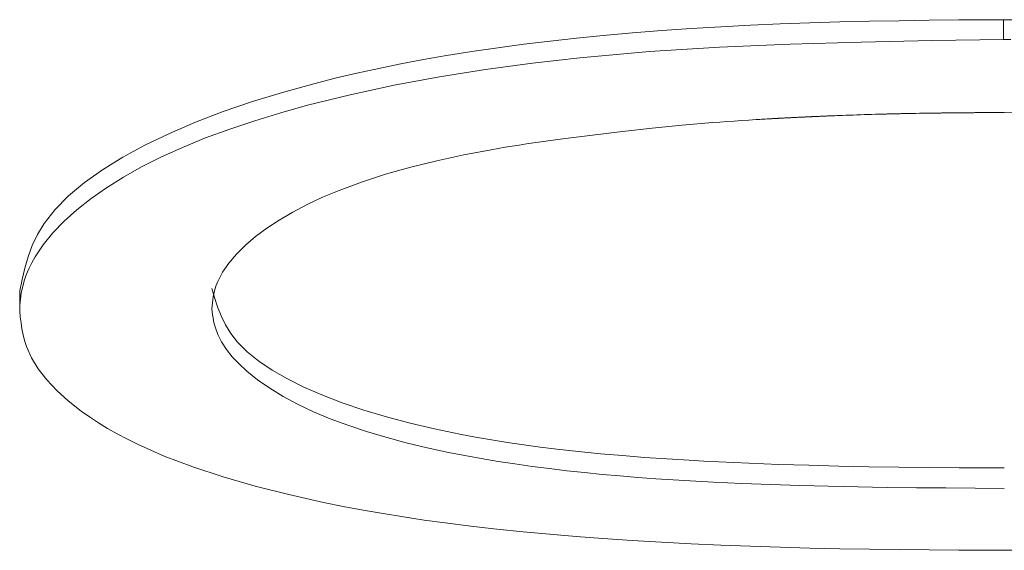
# Model space of a CAD drawing. Extents: x 193 to 943, y 26 to 526.
# Tile 81 of 256: x 362.9062 to 362.9619, y 91.0499 to 91.0799. Entities that reach past the tile are written whole.
import ezdxf

# ---------------------------------------------------------------- set-up
doc = ezdxf.new("R2010")
doc.units = 0
doc.layers.get('0').update_dxf_attribs({"lineweight": 25})
doc.layers.add('KG4_HLS_SYA', color=7, linetype='Continuous', lineweight=25)

# ---------------------------------------------------------------- blocks, each defined once
blk = doc.blocks.new('Spline-A069HWQ47N', base_point=(362.90625, 91.064613))
at = {"color": 0, "lineweight": -2}
for p, q in [((362.949217, 91.079691), (362.947539, 91.079617)), ((362.950895, 91.079752), (362.949217, 91.079691)), ((362.952576, 91.079802), (362.950895, 91.079752)), ((362.954258, 91.079842), (362.952576, 91.079802)), ((362.955941, 91.079873), (362.954258, 91.079842)), ((362.957625, 91.079897), (362.955941, 91.079873)), ((362.959309, 91.079914), (362.957625, 91.079897)), ((362.95973, 91.079917), (362.959309, 91.079914)), ((362.96015, 91.07992), (362.95973, 91.079917)), ((362.960571, 91.079923), (362.96015, 91.07992)), ((362.960992, 91.079926), (362.960571, 91.079923)), ((362.961413, 91.079929), (362.960992, 91.079926)), ((362.961834, 91.079931), (362.961413, 91.079929)), ((362.940866, 91.079185), (362.939212, 91.079038)), ((362.942526, 91.079315), (362.940866, 91.079185)), ((362.944192, 91.07943), (362.942526, 91.079315)), ((362.945863, 91.079531), (362.944192, 91.07943)), ((362.947539, 91.079617), (362.945863, 91.079531)), ((362.936215, 91.078725), (362.93473, 91.078546)), ((362.93771, 91.078889), (362.936215, 91.078725)), ((362.939212, 91.079038), (362.93771, 91.078889)), ((362.931798, 91.078136), (362.930354, 91.077904)), ((362.933258, 91.07835), (362.931798, 91.078136)), ((362.93473, 91.078546), (362.933258, 91.07835)), ((362.927788, 91.077437), (362.926529, 91.07718)), ((362.929063, 91.077678), (362.927788, 91.077437)), ((362.930354, 91.077904), (362.929063, 91.077678)), ((362.925288, 91.076907), (362.924067, 91.076619)), ((362.926529, 91.07718), (362.925288, 91.076907)), ((362.924067, 91.076619), (362.922867, 91.076314)), ((362.9211, 91.075825), (362.919392, 91.075299)), ((362.922867, 91.076314), (362.9211, 91.075825)), ((362.919392, 91.075299), (362.917751, 91.074738)), ((362.917751, 91.074738), (362.916184, 91.07414)), ((362.916184, 91.07414), (362.914701, 91.073505)), ((362.914701, 91.073505), (362.913309, 91.072835)), ((362.913309, 91.072835), (362.912069, 91.072159)), ((362.912069, 91.072159), (362.910931, 91.071453)), ((362.910931, 91.071453), (362.909906, 91.070722)), ((362.909906, 91.070722), (362.909006, 91.069969)), ((362.909006, 91.069969), (362.908242, 91.069199)), ((362.908242, 91.069199), (362.907625, 91.068414)), ((362.907625, 91.068414), (362.907246, 91.067791)), ((362.907246, 91.067791), (362.906948, 91.067162)), ((362.906948, 91.067162), (362.906716, 91.066529)), ((362.906716, 91.066529), (362.906532, 91.065892)), ((362.906532, 91.065892), (362.906381, 91.065254)), ((362.906381, 91.065254), (362.906246, 91.064615))]:
    blk.add_line(p, q, dxfattribs=at)
blk = doc.blocks.new('Spline-A069HWQ67N', base_point=(362.961823, 91.064613))
at = {"color": 0, "lineweight": -2}
blk.add_line((362.964654, 91.079897), (362.961834, 91.079931), dxfattribs=at)
blk = doc.blocks.new('Spline-A069HWRW7N', base_point=(362.917114, 91.053444))
at = {"color": 0, "lineweight": -2}
for p, q in [((362.9171, 91.063597), (362.917121, 91.063427)), ((362.917121, 91.063427), (362.917144, 91.063257)), ((362.917144, 91.063257), (362.91717, 91.063088)), ((362.91717, 91.063088), (362.9172, 91.062918)), ((362.9172, 91.062918), (362.917237, 91.062749)), ((362.917237, 91.062749), (362.917281, 91.062581)), ((362.917281, 91.062581), (362.917439, 91.062149)), ((362.917439, 91.062149), (362.917656, 91.061721)), ((362.917656, 91.061721), (362.91793, 91.061299)), ((362.91793, 91.061299), (362.918259, 91.060884)), ((362.918259, 91.060884), (362.91864, 91.060476)), ((362.91864, 91.060476), (362.91907, 91.060077)), ((362.91907, 91.060077), (362.919684, 91.059581)), ((362.919684, 91.059581), (362.920371, 91.059103)), ((362.920371, 91.059103), (362.921127, 91.058642)), ((362.921127, 91.058642), (362.92195, 91.0582)), ((362.92195, 91.0582), (362.922838, 91.05778)), ((362.922838, 91.05778), (362.923787, 91.057381)), ((362.923787, 91.057381), (362.924787, 91.057009)), ((362.924787, 91.057009), (362.92584, 91.05666)), ((362.92584, 91.05666), (362.926941, 91.056333)), ((362.926941, 91.056333), (362.928083, 91.056028)), ((362.928083, 91.056028), (362.929263, 91.055745)), ((362.929263, 91.055745), (362.930475, 91.055482)), ((362.930475, 91.055482), (362.931393, 91.055301)), ((362.931393, 91.055301), (362.932326, 91.055131)), ((362.932326, 91.055131), (362.933271, 91.054972)), ((362.933271, 91.054972), (362.934227, 91.054824)), ((362.934227, 91.054824), (362.935195, 91.054686)), ((362.935195, 91.054686), (362.936172, 91.05456)), ((362.936172, 91.05456), (362.937157, 91.054443)), ((362.937157, 91.054443), (362.938151, 91.054337)), ((362.938151, 91.054337), (362.93915, 91.054239)), ((362.93915, 91.054239), (362.940156, 91.05415)), ((362.940156, 91.05415), (362.941166, 91.054069)), ((362.941166, 91.054069), (362.942181, 91.053994)), ((362.942181, 91.053994), (362.943798, 91.053889)), ((362.943798, 91.053889), (362.94542, 91.053799)), ((362.94542, 91.053799), (362.947048, 91.053723)), ((362.947048, 91.053723), (362.94868, 91.053659)), ((362.94868, 91.053659), (362.950315, 91.053606)), ((362.950315, 91.053606), (362.951952, 91.053564)), ((362.951952, 91.053564), (362.953604, 91.05353)), ((362.953604, 91.05353), (362.955258, 91.053504)), ((362.955258, 91.053504), (362.956912, 91.053484)), ((362.956912, 91.053484), (362.958566, 91.053469)), ((362.958566, 91.053469), (362.960221, 91.053457)), ((362.960221, 91.053457), (362.961876, 91.053446))]:
    blk.add_line(p, q, dxfattribs=at)
blk = doc.blocks.new('Spline-A069HWRY7N', base_point=(362.917114, 91.063599))
at = {"color": 0, "lineweight": -2}
for p, q in [((362.932892, 91.072584), (362.931335, 91.072288)), ((362.933286, 91.072652), (362.932892, 91.072584)), ((362.933681, 91.072719), (362.933286, 91.072652)), ((362.934077, 91.072785), (362.933681, 91.072719)), ((362.934474, 91.072849), (362.934077, 91.072785)), ((362.934871, 91.072912), (362.934474, 91.072849)), ((362.935269, 91.072976), (362.934871, 91.072912)), ((362.929813, 91.071958), (362.928337, 91.071593)), ((362.931335, 91.072288), (362.929813, 91.071958)), ((362.928337, 91.071593), (362.926917, 91.071193)), ((362.926917, 91.071193), (362.925564, 91.070756)), ((362.924288, 91.070284), (362.923362, 91.069894)), ((362.925564, 91.070756), (362.924288, 91.070284)), ((362.923362, 91.069894), (362.92249, 91.069484)), ((362.92249, 91.069484), (362.921674, 91.069056)), ((362.920915, 91.068609), (362.920216, 91.068148)), ((362.921674, 91.069056), (362.920915, 91.068609)), ((362.920216, 91.068148), (362.919578, 91.067671)), ((362.919578, 91.067671), (362.919004, 91.067182)), ((362.919004, 91.067182), (362.918497, 91.066681)), ((362.918497, 91.066681), (362.918064, 91.066171)), ((362.918064, 91.066171), (362.917709, 91.065655)), ((362.917709, 91.065655), (362.917437, 91.065133)), ((362.917333, 91.064871), (362.917252, 91.064608)), ((362.917437, 91.065133), (362.917333, 91.064871)), ((362.917155, 91.064103), (362.917134, 91.063934)), ((362.917181, 91.064271), (362.917155, 91.064103)), ((362.917212, 91.06444), (362.917181, 91.064271)), ((362.917231, 91.064524), (362.917212, 91.06444)), ((362.917252, 91.064608), (362.917231, 91.064524)), ((362.917116, 91.063766), (362.9171, 91.063597)), ((362.917134, 91.063934), (362.917116, 91.063766))]:
    blk.add_line(p, q, dxfattribs=at)
blk = doc.blocks.new('Spline-A069HWS07N', base_point=(362.935272, 91.072975))
at = {"color": 0, "lineweight": -2}
for p, q in [((362.957918, 91.074654), (362.95771, 91.074651)), ((362.958127, 91.074656), (362.957918, 91.074654)), ((362.958179, 91.074657), (362.958127, 91.074656)), ((362.958231, 91.074658), (362.958179, 91.074657)), ((362.958283, 91.074658), (362.958231, 91.074658)), ((362.958335, 91.074659), (362.958283, 91.074658)), ((362.958387, 91.07466), (362.958335, 91.074659)), ((362.958439, 91.07466), (362.958387, 91.07466)), ((362.958465, 91.074661), (362.958439, 91.07466)), ((362.958491, 91.074661), (362.958465, 91.074661)), ((362.958517, 91.074661), (362.958491, 91.074661)), ((362.958543, 91.074661), (362.958517, 91.074661)), ((362.958569, 91.074662), (362.958543, 91.074661)), ((362.958595, 91.074662), (362.958569, 91.074662)), ((362.958621, 91.074662), (362.958595, 91.074662)), ((362.958647, 91.074663), (362.958621, 91.074662)), ((362.958673, 91.074663), (362.958647, 91.074663)), ((362.958699, 91.074663), (362.958673, 91.074663)), ((362.958725, 91.074663), (362.958699, 91.074663)), ((362.958751, 91.074664), (362.958725, 91.074663)), ((362.958803, 91.074664), (362.958751, 91.074664)), ((362.958856, 91.074665), (362.958803, 91.074664)), ((362.958908, 91.074665), (362.958856, 91.074665)), ((362.95896, 91.074666), (362.958908, 91.074665)), ((362.959012, 91.074666), (362.95896, 91.074666)), ((362.959064, 91.074667), (362.959012, 91.074666)), ((362.95909, 91.074667), (362.959064, 91.074667)), ((362.959116, 91.074668), (362.95909, 91.074667)), ((362.959142, 91.074668), (362.959116, 91.074668)), ((362.959168, 91.074668), (362.959142, 91.074668)), ((362.959194, 91.074668), (362.959168, 91.074668)), ((362.95922, 91.074669), (362.959194, 91.074668)), ((362.959272, 91.074669), (362.95922, 91.074669)), ((362.959324, 91.07467), (362.959272, 91.074669)), ((362.959376, 91.07467), (362.959324, 91.07467)), ((362.959428, 91.074671), (362.959376, 91.07467)), ((362.95948, 91.074671), (362.959428, 91.074671)), ((362.959532, 91.074671), (362.95948, 91.074671)), ((362.959558, 91.074672), (362.959532, 91.074671)), ((362.959585, 91.074672), (362.959558, 91.074672)), ((362.959611, 91.074672), (362.959585, 91.074672)), ((362.959637, 91.074672), (362.959611, 91.074672)), ((362.959663, 91.074673), (362.959637, 91.074672)), ((362.959689, 91.074673), (362.959663, 91.074673)), ((362.959741, 91.074673), (362.959689, 91.074673)), ((362.959793, 91.074674), (362.959741, 91.074673)), ((362.959845, 91.074674), (362.959793, 91.074674)), ((362.959897, 91.074674), (362.959845, 91.074674)), ((362.959949, 91.074675), (362.959897, 91.074674)), ((362.960001, 91.074675), (362.959949, 91.074675)), ((362.960027, 91.074676), (362.960001, 91.074675)), ((362.960053, 91.074676), (362.960027, 91.074676)), ((362.960079, 91.074676), (362.960053, 91.074676)), ((362.960105, 91.074676), (362.960079, 91.074676)), ((362.960131, 91.074676), (362.960105, 91.074676)), ((362.960157, 91.074676), (362.960131, 91.074676)), ((362.960209, 91.074677), (362.960157, 91.074676)), ((362.960261, 91.074677), (362.960209, 91.074677)), ((362.960314, 91.074678), (362.960261, 91.074677)), ((362.960366, 91.074678), (362.960314, 91.074678)), ((362.960418, 91.074678), (362.960366, 91.074678)), ((362.96047, 91.074679), (362.960418, 91.074678)), ((362.960496, 91.074679), (362.96047, 91.074679)), ((362.960522, 91.074679), (362.960496, 91.074679)), ((362.960548, 91.074679), (362.960522, 91.074679)), ((362.960574, 91.074679), (362.960548, 91.074679)), ((362.9606, 91.07468), (362.960574, 91.074679)), ((362.960626, 91.07468), (362.9606, 91.07468)), ((362.960678, 91.07468), (362.960626, 91.07468)), ((362.96073, 91.07468), (362.960678, 91.07468)), ((362.960782, 91.074681), (362.96073, 91.07468)), ((362.960834, 91.074681), (362.960782, 91.074681)), ((362.960886, 91.074681), (362.960834, 91.074681)), ((362.960938, 91.074682), (362.960886, 91.074681)), ((362.960991, 91.074682), (362.960938, 91.074682)), ((362.961043, 91.074682), (362.960991, 91.074682)), ((362.961095, 91.074682), (362.961043, 91.074682)), ((362.961147, 91.074683), (362.961095, 91.074682)), ((362.961199, 91.074683), (362.961147, 91.074683)), ((362.961251, 91.074683), (362.961199, 91.074683)), ((362.961303, 91.074684), (362.961251, 91.074683)), ((362.961355, 91.074684), (362.961303, 91.074684)), ((362.961407, 91.074684), (362.961355, 91.074684)), ((362.961459, 91.074684), (362.961407, 91.074684)), ((362.961511, 91.074685), (362.961459, 91.074684)), ((362.961563, 91.074685), (362.961511, 91.074685)), ((362.961616, 91.074685), (362.961563, 91.074685)), ((362.961668, 91.074685), (362.961616, 91.074685)), ((362.96172, 91.074686), (362.961668, 91.074685)), ((362.961772, 91.074686), (362.96172, 91.074686)), ((362.961824, 91.074686), (362.961772, 91.074686)), ((362.961876, 91.074686), (362.961824, 91.074686)), ((362.945388, 91.074114), (362.94368, 91.073966)), ((362.945798, 91.074146), (362.945388, 91.074114)), ((362.946208, 91.074177), (362.945798, 91.074146)), ((362.946619, 91.074206), (362.946208, 91.074177)), ((362.947031, 91.074233), (362.946619, 91.074206)), ((362.947443, 91.07426), (362.947031, 91.074233)), ((362.947856, 91.074286), (362.947443, 91.07426)), ((362.947959, 91.074292), (362.947856, 91.074286)), ((362.948062, 91.074298), (362.947959, 91.074292)), ((362.948165, 91.074304), (362.948062, 91.074298)), ((362.948268, 91.07431), (362.948165, 91.074304)), ((362.948372, 91.074316), (362.948268, 91.07431)), ((362.948475, 91.074322), (362.948372, 91.074316)), ((362.948501, 91.074324), (362.948475, 91.074322)), ((362.948527, 91.074325), (362.948501, 91.074324)), ((362.948552, 91.074326), (362.948527, 91.074325)), ((362.948578, 91.074328), (362.948552, 91.074326)), ((362.948604, 91.074329), (362.948578, 91.074328)), ((362.94863, 91.074331), (362.948604, 91.074329)), ((362.948681, 91.074334), (362.94863, 91.074331)), ((362.948733, 91.074337), (362.948681, 91.074334)), ((362.948785, 91.07434), (362.948733, 91.074337)), ((362.948836, 91.074342), (362.948785, 91.07434)), ((362.948888, 91.074345), (362.948836, 91.074342)), ((362.94894, 91.074348), (362.948888, 91.074345)), ((362.948966, 91.074349), (362.94894, 91.074348)), ((362.948991, 91.074351), (362.948966, 91.074349)), ((362.949017, 91.074352), (362.948991, 91.074351)), ((362.949043, 91.074354), (362.949017, 91.074352)), ((362.949069, 91.074355), (362.949043, 91.074354)), ((362.949095, 91.074356), (362.949069, 91.074355)), ((362.949121, 91.074358), (362.949095, 91.074356)), ((362.949146, 91.074359), (362.949121, 91.074358)), ((362.949172, 91.074361), (362.949146, 91.074359)), ((362.949198, 91.074362), (362.949172, 91.074361)), ((362.949224, 91.074363), (362.949198, 91.074362)), ((362.94925, 91.074365), (362.949224, 91.074363)), ((362.949301, 91.074368), (362.94925, 91.074365)), ((362.949353, 91.07437), (362.949301, 91.074368)), ((362.949405, 91.074373), (362.949353, 91.07437)), ((362.949457, 91.074376), (362.949405, 91.074373)), ((362.949508, 91.074378), (362.949457, 91.074376)), ((362.94956, 91.074381), (362.949508, 91.074378)), ((362.949586, 91.074382), (362.94956, 91.074381)), ((362.949612, 91.074384), (362.949586, 91.074382)), ((362.949637, 91.074385), (362.949612, 91.074384)), ((362.949663, 91.074386), (362.949637, 91.074385)), ((362.949689, 91.074388), (362.949663, 91.074386)), ((362.949715, 91.074389), (362.949689, 91.074388)), ((362.949741, 91.07439), (362.949715, 91.074389)), ((362.949767, 91.074392), (362.949741, 91.07439)), ((362.949793, 91.074393), (362.949767, 91.074392)), ((362.949818, 91.074394), (362.949793, 91.074393)), ((362.949844, 91.074396), (362.949818, 91.074394)), ((362.94987, 91.074397), (362.949844, 91.074396)), ((362.949896, 91.074398), (362.94987, 91.074397)), ((362.949922, 91.074399), (362.949896, 91.074398)), ((362.949948, 91.074401), (362.949922, 91.074399)), ((362.949974, 91.074402), (362.949948, 91.074401)), ((362.95, 91.074403), (362.949974, 91.074402)), ((362.950025, 91.074405), (362.95, 91.074403)), ((362.950077, 91.074407), (362.950025, 91.074405)), ((362.950129, 91.07441), (362.950077, 91.074407)), ((362.950181, 91.074412), (362.950129, 91.07441)), ((362.950232, 91.074415), (362.950181, 91.074412)), ((362.950284, 91.074417), (362.950232, 91.074415)), ((362.950336, 91.07442), (362.950284, 91.074417)), ((362.950362, 91.074421), (362.950336, 91.07442)), ((362.950388, 91.074422), (362.950362, 91.074421)), ((362.950414, 91.074424), (362.950388, 91.074422)), ((362.950439, 91.074425), (362.950414, 91.074424)), ((362.950465, 91.074426), (362.950439, 91.074425)), ((362.950491, 91.074427), (362.950465, 91.074426)), ((362.950517, 91.074428), (362.950491, 91.074427)), ((362.950543, 91.07443), (362.950517, 91.074428)), ((362.950569, 91.074431), (362.950543, 91.07443)), ((362.950595, 91.074432), (362.950569, 91.074431)), ((362.950621, 91.074433), (362.950595, 91.074432)), ((362.950647, 91.074434), (362.950621, 91.074433)), ((362.950698, 91.074437), (362.950647, 91.074434)), ((362.95075, 91.074439), (362.950698, 91.074437)), ((362.950802, 91.074442), (362.95075, 91.074439)), ((362.950854, 91.074444), (362.950802, 91.074442)), ((362.950905, 91.074446), (362.950854, 91.074444)), ((362.950957, 91.074449), (362.950905, 91.074446)), ((362.950983, 91.07445), (362.950957, 91.074449)), ((362.951009, 91.074451), (362.950983, 91.07445)), ((362.951035, 91.074452), (362.951009, 91.074451)), ((362.951061, 91.074453), (362.951035, 91.074452)), ((362.951087, 91.074455), (362.951061, 91.074453)), ((362.951113, 91.074456), (362.951087, 91.074455)), ((362.951139, 91.074457), (362.951113, 91.074456)), ((362.951164, 91.074458), (362.951139, 91.074457)), ((362.95119, 91.074459), (362.951164, 91.074458)), ((362.951216, 91.07446), (362.95119, 91.074459)), ((362.951242, 91.074461), (362.951216, 91.07446)), ((362.951268, 91.074463), (362.951242, 91.074461)), ((362.95132, 91.074465), (362.951268, 91.074463)), ((362.951372, 91.074467), (362.95132, 91.074465)), ((362.951424, 91.074469), (362.951372, 91.074467)), ((362.951475, 91.074472), (362.951424, 91.074469)), ((362.951527, 91.074474), (362.951475, 91.074472)), ((362.951579, 91.074476), (362.951527, 91.074474)), ((362.951631, 91.074478), (362.951579, 91.074476)), ((362.951683, 91.07448), (362.951631, 91.074478)), ((362.951734, 91.074482), (362.951683, 91.07448)), ((362.951786, 91.074485), (362.951734, 91.074482)), ((362.951838, 91.074487), (362.951786, 91.074485)), ((362.95189, 91.074489), (362.951838, 91.074487)), ((362.951994, 91.074493), (362.95189, 91.074489)), ((362.952097, 91.074497), (362.951994, 91.074493)), ((362.952201, 91.074501), (362.952097, 91.074497)), ((362.952305, 91.074506), (362.952201, 91.074501)), ((362.952409, 91.07451), (362.952305, 91.074506)), ((362.952512, 91.074514), (362.952409, 91.07451)), ((362.95272, 91.074521), (362.952512, 91.074514)), ((362.952927, 91.074529), (362.95272, 91.074521)), ((362.953135, 91.074537), (362.952927, 91.074529)), ((362.953343, 91.074544), (362.953135, 91.074537)), ((362.95355, 91.074551), (362.953343, 91.074544)), ((362.953758, 91.074558), (362.95355, 91.074551)), ((362.953966, 91.074565), (362.953758, 91.074558)), ((362.954174, 91.074571), (362.953966, 91.074565)), ((362.954381, 91.074578), (362.954174, 91.074571)), ((362.954589, 91.074584), (362.954381, 91.074578)), ((362.954797, 91.07459), (362.954589, 91.074584)), ((362.955005, 91.074596), (362.954797, 91.07459)), ((362.955057, 91.074597), (362.955005, 91.074596)), ((362.955109, 91.074599), (362.955057, 91.074597)), ((362.955161, 91.0746), (362.955109, 91.074599)), ((362.955213, 91.074601), (362.955161, 91.0746)), ((362.955265, 91.074603), (362.955213, 91.074601)), ((362.955317, 91.074604), (362.955265, 91.074603)), ((362.955343, 91.074605), (362.955317, 91.074604)), ((362.955369, 91.074606), (362.955343, 91.074605)), ((362.955395, 91.074606), (362.955369, 91.074606)), ((362.955421, 91.074607), (362.955395, 91.074606)), ((362.955447, 91.074608), (362.955421, 91.074607)), ((362.955473, 91.074608), (362.955447, 91.074608)), ((362.955499, 91.074609), (362.955473, 91.074608)), ((362.955525, 91.074609), (362.955499, 91.074609)), ((362.955551, 91.07461), (362.955525, 91.074609)), ((362.955577, 91.074611), (362.955551, 91.07461)), ((362.955603, 91.074611), (362.955577, 91.074611)), ((362.955629, 91.074612), (362.955603, 91.074611)), ((362.955655, 91.074613), (362.955629, 91.074612)), ((362.955681, 91.074613), (362.955655, 91.074613)), ((362.955707, 91.074614), (362.955681, 91.074613)), ((362.955733, 91.074614), (362.955707, 91.074614)), ((362.955759, 91.074615), (362.955733, 91.074614)), ((362.955785, 91.074616), (362.955759, 91.074615)), ((362.955837, 91.074617), (362.955785, 91.074616)), ((362.955889, 91.074618), (362.955837, 91.074617)), ((362.955941, 91.074619), (362.955889, 91.074618)), ((362.955993, 91.07462), (362.955941, 91.074619)), ((362.956045, 91.074621), (362.955993, 91.07462)), ((362.956097, 91.074623), (362.956045, 91.074621)), ((362.956123, 91.074623), (362.956097, 91.074623)), ((362.956149, 91.074624), (362.956123, 91.074623)), ((362.956175, 91.074624), (362.956149, 91.074624)), ((362.956201, 91.074625), (362.956175, 91.074624)), ((362.956227, 91.074625), (362.956201, 91.074625)), ((362.956253, 91.074626), (362.956227, 91.074625)), ((362.956279, 91.074626), (362.956253, 91.074626)), ((362.956305, 91.074627), (362.956279, 91.074626)), ((362.956331, 91.074627), (362.956305, 91.074627)), ((362.956357, 91.074628), (362.956331, 91.074627)), ((362.956383, 91.074628), (362.956357, 91.074628)), ((362.956409, 91.074629), (362.956383, 91.074628)), ((362.956435, 91.074629), (362.956409, 91.074629)), ((362.956461, 91.07463), (362.956435, 91.074629)), ((362.956487, 91.07463), (362.956461, 91.07463)), ((362.956513, 91.074631), (362.956487, 91.07463)), ((362.956539, 91.074631), (362.956513, 91.074631)), ((362.956565, 91.074632), (362.956539, 91.074631)), ((362.956617, 91.074633), (362.956565, 91.074632)), ((362.956669, 91.074634), (362.956617, 91.074633)), ((362.956721, 91.074635), (362.956669, 91.074634)), ((362.956773, 91.074636), (362.956721, 91.074635)), ((362.956825, 91.074637), (362.956773, 91.074636)), ((362.956877, 91.074638), (362.956825, 91.074637)), ((362.957086, 91.074641), (362.956877, 91.074638)), ((362.957294, 91.074645), (362.957086, 91.074641)), ((362.957502, 91.074648), (362.957294, 91.074645)), ((362.95771, 91.074651), (362.957502, 91.074648)), ((362.940297, 91.073605), (362.938617, 91.073403)), ((362.941984, 91.073794), (362.940297, 91.073605)), ((362.94368, 91.073966), (362.941984, 91.073794)), ((362.936942, 91.073191), (362.935269, 91.072976)), ((362.938617, 91.073403), (362.936942, 91.073191))]:
    blk.add_line(p, q, dxfattribs=at)
blk = doc.blocks.new('Spline-A069HWS27N', base_point=(362.961884, 91.063599))
at = {"color": 0, "lineweight": -2}
for p, q in [((362.963527, 91.074671), (362.961876, 91.074686)), ((362.965177, 91.074653), (362.963527, 91.074671)), ((362.966827, 91.074631), (362.965177, 91.074653)), ((362.968475, 91.074601), (362.966827, 91.074631)), ((362.970123, 91.074562), (362.968475, 91.074601)), ((362.971768, 91.074511), (362.970123, 91.074562)), ((362.972997, 91.074464), (362.971768, 91.074511)), ((362.974225, 91.074408), (362.972997, 91.074464)), ((362.97545, 91.074344), (362.974225, 91.074408)), ((362.976673, 91.074271), (362.97545, 91.074344)), ((362.977893, 91.074189), (362.976673, 91.074271)), ((362.97911, 91.074098), (362.977893, 91.074189)), ((362.980323, 91.073996), (362.97911, 91.074098)), ((362.981532, 91.073885), (362.980323, 91.073996)), ((362.982735, 91.073763), (362.981532, 91.073885)), ((362.983932, 91.07363), (362.982735, 91.073763)), ((362.985121, 91.073486), (362.983932, 91.07363)), ((362.986301, 91.07333), (362.985121, 91.073486)), ((362.987475, 91.073161), (362.986301, 91.07333)), ((362.988637, 91.07298), (362.987475, 91.073161)), ((362.989787, 91.072785), (362.988637, 91.07298)), ((362.990924, 91.072575), (362.989787, 91.072785)), ((362.992045, 91.072351), (362.990924, 91.072575)), ((362.99315, 91.072112), (362.992045, 91.072351)), ((362.994372, 91.071823), (362.99315, 91.072112)), ((362.995565, 91.071513), (362.994372, 91.071823)), ((362.996723, 91.071182), (362.995565, 91.071513)), ((362.997839, 91.070828), (362.996723, 91.071182)), ((362.998908, 91.07045), (362.997839, 91.070828)), ((362.999923, 91.070049), (362.998908, 91.07045)), ((363.000912, 91.069608), (362.999923, 91.070049)), ((363.001834, 91.069142), (363.000912, 91.069608)), ((363.002685, 91.068655), (363.001834, 91.069142)), ((363.003464, 91.068147), (363.002685, 91.068655)), ((363.004166, 91.067623), (363.003464, 91.068147)), ((363.004789, 91.067084), (363.004166, 91.067623)), ((363.005191, 91.066683), (363.004789, 91.067084)), ((363.005548, 91.066276), (363.005191, 91.066683)), ((363.005856, 91.065864), (363.005548, 91.066276)), ((363.006114, 91.065448), (363.005856, 91.065864)), ((363.006319, 91.06503), (363.006114, 91.065448)), ((363.006469, 91.064609), (363.006319, 91.06503)), ((363.006513, 91.064441), (363.006469, 91.064609)), ((363.00655, 91.064272), (363.006513, 91.064441)), ((363.006581, 91.064104), (363.00655, 91.064272)), ((363.006607, 91.063935), (363.006581, 91.064104)), ((363.00663, 91.063766), (363.006607, 91.063935)), ((363.006652, 91.063597), (363.00663, 91.063766))]:
    blk.add_line(p, q, dxfattribs=at)
blk = doc.blocks.new('Spline-A069HWS47N', base_point=(362.90625, 91.063469))
at = {"color": 0, "lineweight": -2}
for p, q in [((362.945782, 91.07838), (362.949771, 91.078554)), ((362.949771, 91.078554), (362.95378, 91.07867)), ((362.95378, 91.07867), (362.957803, 91.078748)), ((362.957803, 91.078748), (362.961834, 91.078807)), ((362.937896, 91.077784), (362.941822, 91.07813)), ((362.941822, 91.07813), (362.945782, 91.07838)), ((362.932563, 91.07712), (362.935214, 91.07748)), ((362.935214, 91.07748), (362.937896, 91.077784)), ((362.929956, 91.076703), (362.932563, 91.07712)), ((362.927404, 91.076227), (362.929956, 91.076703)), ((362.924919, 91.075691), (362.927404, 91.076227)), ((362.922513, 91.075093), (362.924919, 91.075691)), ((362.919529, 91.074223), (362.920999, 91.074671)), ((362.920999, 91.074671), (362.922513, 91.075093)), ((362.91811, 91.073748), (362.919529, 91.074223)), ((362.916749, 91.073246), (362.91811, 91.073748)), ((362.915451, 91.072717), (362.916749, 91.073246)), ((362.914224, 91.072161), (362.915451, 91.072717)), ((362.913128, 91.071608), (362.914224, 91.072161)), ((362.912103, 91.071032), (362.913128, 91.071608)), ((362.911152, 91.070436), (362.912103, 91.071032)), ((362.910277, 91.069822), (362.911152, 91.070436)), ((362.90948, 91.06919), (362.910277, 91.069822)), ((362.908762, 91.068544), (362.90948, 91.06919)), ((362.908127, 91.067885), (362.908762, 91.068544)), ((362.907579, 91.067216), (362.908127, 91.067885)), ((362.907121, 91.066539), (362.907579, 91.067216)), ((362.906927, 91.066198), (362.907121, 91.066539)), ((362.906613, 91.065513), (362.906758, 91.065856)), ((362.906758, 91.065856), (362.906927, 91.066198)), ((362.906493, 91.06517), (362.906613, 91.065513)), ((362.90633, 91.064483), (362.906493, 91.06517)), ((362.906273, 91.063976), (362.906288, 91.064145)), ((362.906288, 91.064145), (362.906306, 91.064314)), ((362.906306, 91.064314), (362.90633, 91.064483)), ((362.906246, 91.063469), (362.906253, 91.063638)), ((362.906253, 91.063638), (362.906262, 91.063807)), ((362.906262, 91.063807), (362.906273, 91.063976))]:
    blk.add_line(p, q, dxfattribs=at)
blk = doc.blocks.new('Spline-A069HWS67N', base_point=(362.90625, 91.04995))
at = {"color": 0, "lineweight": -2}
for p, q in [((362.906281, 91.063134), (362.906246, 91.063469)), ((362.906322, 91.062799), (362.906281, 91.063134)), ((362.906371, 91.062464), (362.906322, 91.062799)), ((362.906435, 91.062131), (362.906371, 91.062464)), ((362.906517, 91.061799), (362.906435, 91.062131)), ((362.906622, 91.061469), (362.906517, 91.061799)), ((362.906907, 91.06083), (362.906622, 91.061469)), ((362.907292, 91.0602), (362.906907, 91.06083)), ((362.907772, 91.059582), (362.907292, 91.0602)), ((362.908341, 91.058977), (362.907772, 91.059582)), ((362.908993, 91.058388), (362.908341, 91.058977)), ((362.909722, 91.057815), (362.908993, 91.058388)), ((362.910193, 91.057481), (362.909722, 91.057815)), ((362.910689, 91.057154), (362.910193, 91.057481)), ((362.91121, 91.056835), (362.910689, 91.057154)), ((362.911758, 91.056522), (362.91121, 91.056835)), ((362.912332, 91.056218), (362.911758, 91.056522)), ((362.912932, 91.055921), (362.912332, 91.056218)), ((362.914414, 91.055269), (362.912932, 91.055921)), ((362.916021, 91.05466), (362.914414, 91.055269)), ((362.917739, 91.054095), (362.916021, 91.05466)), ((362.919552, 91.053573), (362.917739, 91.054095)), ((362.921445, 91.053094), (362.919552, 91.053573)), ((362.923403, 91.052656), (362.921445, 91.053094)), ((362.924516, 91.052431), (362.923403, 91.052656)), ((362.925643, 91.052219), (362.924516, 91.052431)), ((362.926784, 91.052019), (362.925643, 91.052219)), ((362.927938, 91.051831), (362.926784, 91.052019)), ((362.929106, 91.051655), (362.927938, 91.051831)), ((362.930286, 91.051491), (362.929106, 91.051655)), ((362.931739, 91.051308), (362.930286, 91.051491)), ((362.933208, 91.05114), (362.931739, 91.051308)), ((362.934689, 91.050988), (362.933208, 91.05114)), ((362.936182, 91.05085), (362.934689, 91.050988)), ((362.937683, 91.050725), (362.936182, 91.05085)), ((362.939192, 91.050612), (362.937683, 91.050725)), ((362.940852, 91.050501), (362.939192, 91.050612)), ((362.942516, 91.050403), (362.940852, 91.050501)), ((362.944186, 91.050316), (362.942516, 91.050403)), ((362.945859, 91.050241), (362.944186, 91.050316)), ((362.947535, 91.050176), (362.945859, 91.050241)), ((362.949214, 91.050121), (362.947535, 91.050176)), ((362.950893, 91.050074), (362.949214, 91.050121)), ((362.952575, 91.050036), (362.950893, 91.050074)), ((362.954257, 91.050006), (362.952575, 91.050036)), ((362.955941, 91.049983), (362.954257, 91.050006)), ((362.957624, 91.049966), (362.955941, 91.049983)), ((362.959309, 91.049955), (362.957624, 91.049966)), ((362.959729, 91.049953), (362.959309, 91.049955)), ((362.96015, 91.049951), (362.959729, 91.049953)), ((362.960571, 91.04995), (362.96015, 91.049951)), ((362.960992, 91.049948), (362.960571, 91.04995)), ((362.961413, 91.049947), (362.960992, 91.049948)), ((362.961834, 91.049946), (362.961413, 91.049947))]:
    blk.add_line(p, q, dxfattribs=at)
blk = doc.blocks.new('Spline-A069HWS87N', base_point=(362.961823, 91.04995))
at = {"color": 0, "lineweight": -2}
blk.add_line((362.964136, 91.049963), (362.961834, 91.049946), dxfattribs=at)
blk = doc.blocks.new('Spline-A069HWSA7N', base_point=(362.961823, 91.063469))
at = {"color": 0, "lineweight": -2}
blk.add_line((362.961834, 91.078807), (362.962254, 91.078805), dxfattribs=at)
blk = doc.blocks.new('Spline-A069HWSC7N', base_point=(362.917114, 91.054604))
at = {"color": 0, "lineweight": -2}
for p, q in [((362.917255, 91.064225), (362.9171, 91.064742)), ((362.917424, 91.063709), (362.917255, 91.064225)), ((362.917624, 91.063198), (362.917424, 91.063709)), ((362.917868, 91.062693), (362.917624, 91.063198)), ((362.918173, 91.062196), (362.917868, 91.062693)), ((362.918552, 91.06171), (362.918173, 91.062196)), ((362.9191, 91.061162), (362.918552, 91.06171)), ((362.919759, 91.060633), (362.9191, 91.061162)), ((362.920519, 91.060123), (362.919759, 91.060633)), ((362.921371, 91.059636), (362.920519, 91.060123)), ((362.922304, 91.059172), (362.921371, 91.059636)), ((362.92331, 91.058732), (362.922304, 91.059172)), ((362.924465, 91.058288), (362.92331, 91.058732)), ((362.925686, 91.057873), (362.924465, 91.058288)), ((362.926967, 91.057489), (362.925686, 91.057873)), ((362.928303, 91.057135), (362.926967, 91.057489)), ((362.929686, 91.05681), (362.928303, 91.057135)), ((362.931112, 91.056514), (362.929686, 91.05681)), ((362.931998, 91.056347), (362.931112, 91.056514)), ((362.932896, 91.056191), (362.931998, 91.056347)), ((362.933806, 91.056045), (362.932896, 91.056191)), ((362.934727, 91.05591), (362.933806, 91.056045)), ((362.935656, 91.055783), (362.934727, 91.05591)), ((362.936595, 91.055666), (362.935656, 91.055783)), ((362.937818, 91.055529), (362.936595, 91.055666)), ((362.939052, 91.055406), (362.937818, 91.055529)), ((362.940296, 91.055296), (362.939052, 91.055406)), ((362.941547, 91.055198), (362.940296, 91.055296)), ((362.942804, 91.055111), (362.941547, 91.055198)), ((362.944065, 91.055033), (362.942804, 91.055111)), ((362.944907, 91.054987), (362.944065, 91.055033)), ((362.94575, 91.054944), (362.944907, 91.054987)), ((362.946594, 91.054905), (362.94575, 91.054944)), ((362.947439, 91.054868), (362.946594, 91.054905)), ((362.948284, 91.054835), (362.947439, 91.054868)), ((362.949131, 91.054804), (362.948284, 91.054835)), ((362.950826, 91.05475), (362.949131, 91.054804)), ((362.952524, 91.054705), (362.950826, 91.05475)), ((362.954223, 91.054669), (362.952524, 91.054705)), ((362.955923, 91.054642), (362.954223, 91.054669)), ((362.957624, 91.054622), (362.955923, 91.054642)), ((362.959326, 91.054611), (362.957624, 91.054622)), ((362.959751, 91.05461), (362.959326, 91.054611)), ((362.960176, 91.054608), (362.959751, 91.05461)), ((362.960601, 91.054607), (362.960176, 91.054608)), ((362.961026, 91.054607), (362.960601, 91.054607)), ((362.961451, 91.054606), (362.961026, 91.054607)), ((362.961876, 91.054606), (362.961451, 91.054606))]:
    blk.add_line(p, q, dxfattribs=at)

msp = doc.modelspace()

# ---------------------------------------------------------------- linework, layer by layer
at = {"layer": 'KG4_HLS_SYA', "color": 8, "linetype": 'Continuous', "lineweight": 9, "ltscale": 0.13, "true_color": 0x808080}
for p, q in [((362.961834, 91.078807), (362.961834, 91.079931)), ((362.906246, 91.063469), (362.906246, 91.064615))]:
    msp.add_line(p, q, dxfattribs=at)

# ---------------------------------------------------------------- block references
for name, p in [('Spline-A069HWQ47N', (362.90625, 91.064613)), ('Spline-A069HWQ67N', (362.961823, 91.064613)), ('Spline-A069HWS47N', (362.90625, 91.063469)), ('Spline-A069HWSA7N', (362.961823, 91.063469)), ('Spline-A069HWS07N', (362.935272, 91.072975)), ('Spline-A069HWS27N', (362.961884, 91.063599)), ('Spline-A069HWRY7N', (362.917114, 91.063599)), ('Spline-A069HWSC7N', (362.917114, 91.054604)), ('Spline-A069HWRW7N', (362.917114, 91.053444)), ('Spline-A069HWS67N', (362.90625, 91.04995)), ('Spline-A069HWS87N', (362.961823, 91.04995))]:
    msp.add_blockref(name, p, dxfattribs=at)

doc.saveas('drawing.dxf')
